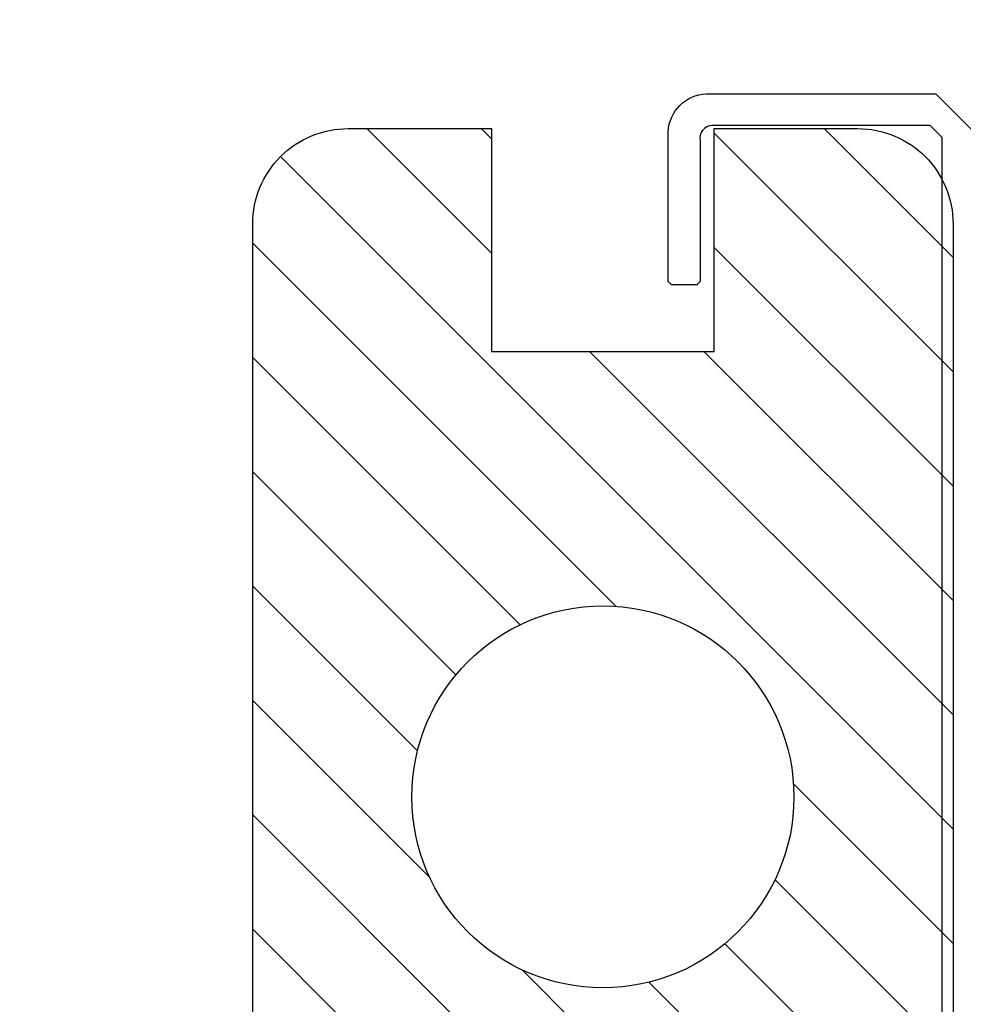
# Model space of a CAD drawing. Header units: millimetres. Extents: x -1898 to 1013, y -439 to 713.
# Tile 47 of 54: x 468 to 498, y 565 to 596. Entities that reach past the tile are written whole.
import ezdxf
from ezdxf import colors
from ezdxf.entities.mleader import LeaderData, LeaderLine
from ezdxf.math import Vec2, Vec3

# ---------------------------------------------------------------- set-up
doc = ezdxf.new("R2010")
doc.units = ezdxf.units.MM
doc.layers.add('ecoteak_profil', color=2, linetype='Continuous')
doc.layers.add('ecoteak_szraf', color=8, linetype='Continuous')
doc.layers.add('G-ANNO-DIMS', color=7, linetype='Continuous', lineweight=9)
doc.styles.add('ID_Arial_skala 1 100', font='arial.ttf', dxfattribs={"height": 25})

# ---------------------------------------------------------------- blocks, each defined once
blk = doc.blocks.new('A$Cec00c39f')
at = {"layer": 'ecoteak_szraf'}
h = blk.add_hatch(dxfattribs=at)
h.set_pattern_fill('LINE', color=256, scale=0.8, angle=45, style=0)
h.set_pattern_definition([(45, (70, -93.1085), (-1.79605, 1.79605), [])])
h.paths.add_polyline_path([(140, -4.5), (140, 0), (133, 0), (133, 7), (140, 7), (140, 11.5, 0.414214), (137, 14.5), (70, 14.5), (3, 14.5, 0.414214), (0, 11.5), (0, 7), (7, 7), (7, 0), (0, 0), (0, -4.5, 0.414214), (3, -7.5), (70, -7.5), (137, -7.5, 0.414214)])
h.paths.add_polyline_path([(54, 3.5, -1), (66, 3.5, -1)], flags=16)
h.paths.add_polyline_path([(35, 3.5, -1), (47, 3.5, -1)], flags=16)
h.paths.add_polyline_path([(15, 3.5, -1), (27, 3.5, -1)], flags=16)
h.paths.add_polyline_path([(93, 3.5, -1), (105, 3.5, -1)], flags=16)
h.paths.add_polyline_path([(113, 3.5, -1), (125, 3.5, -1)], flags=16)
h.paths.add_polyline_path([(74, 3.5, -1), (86, 3.5, -1)], flags=16)
at = {"layer": 'ecoteak_profil'}
blk.add_lwpolyline([(70, 14.5), (137, 14.5, -0.414214), (140, 11.5), (140, 7), (133, 7), (133, 0), (140, 0), (140, -4.5, -0.414214), (137, -7.5), (70, -7.5), (3, -7.5, -0.414214), (0, -4.5), (0, 0), (7, 0), (7, 7), (0, 7), (0, 11.5, -0.414214), (3, 14.5)], format="xyb", close=True, dxfattribs=at)
blk.add_circle((119, 3.5), 6, dxfattribs=at)
blk = doc.blocks.new('_Open90')
at = {"color": 0, "linetype": 'ByBlock', "lineweight": -2}
for p, q in [((-0.5, 0.5), (0, 0)), ((0, 0), (-1, 0)), ((0, 0), (-0.5, -0.5))]:
    blk.add_line(p, q, dxfattribs=at)

msp = doc.modelspace()

# ---------------------------------------------------------------- linework, layer by layer
at = {"layer": 'ecoteak_profil'}
msp.add_lwpolyline([(489.57, 588.004), (489.471, 587.903), (488.672, 587.903), (488.571, 588.004), (488.571, 592.713, -0.385482), (489.764, 593.904), (496.979, 593.904), (498.173, 592.713), (498.167, 562.995), (498.073, 562.901), (497.272, 562.901), (497.171, 563), (497.171, 592.535), (496.802, 592.906), (489.943, 592.906, 0.446584), (489.57, 592.436)], format="xyb", close=True, dxfattribs=at)

# ---------------------------------------------------------------- block references
at = {"layer": 'ecoteak_profil', "rotation": 90}
msp.add_blockref('A$Cec00c39f', (490.019, 452.811), dxfattribs=at)

# ---------------------------------------------------------------- leaders
at = {"layer": 'G-ANNO-DIMS'}
ml = msp.add_multileader_mtext('Standard', dxfattribs=at)
ml.set_content('DESKA\\PLD14022S', color=256, style='ID_Arial_skala 1 100')
ml.set_leader_properties()
ml.set_arrow_properties(name='OPEN90')
ml.build(insert=Vec2(0, 0))
ml.multileader.update_dxf_attribs({"text_right_attachment_type": 6, "dogleg_length": 0.36, "arrow_head_size": 25})
ctx = ml.context
ctx.base_point, ctx.char_height, ctx.arrow_head_size, ctx.landing_gap_size, ctx.plane_origin = Vec3(686.604, 699.831), 25, 25, 0.09, Vec3(149.072, 945.843)
ctx.right_attachment = 6
notes = []
notes.append((ctx, [(0, (1, 1, 0), (196.136, 699.831), (1, 0), 490.467, [(0, [(-26.153, 307.157)], 0, [])])]))
ctx.mtext.insert, ctx.mtext.width, ctx.mtext.flow_direction = Vec3(686.694, 712.544), 137.36357, 5
for ctx, leaders in notes:
    for number, flags, end, landing, length, lines in leaders:
        leader = LeaderData()
        leader.index, (leader.has_last_leader_line, leader.has_dogleg_vector, leader.attachment_direction) = number, flags
        leader.last_leader_point, leader.dogleg_vector, leader.dogleg_length = Vec3(end), Vec3(landing), length
        for number, points, colour, breaks in lines:
            line = LeaderLine()
            line.index, line.vertices, line.color, line.breaks = number, Vec3.list(points), colors.encode_raw_color(colour), breaks
            leader.lines.append(line)
        ctx.leaders.append(leader)

doc.saveas('drawing.dxf')
